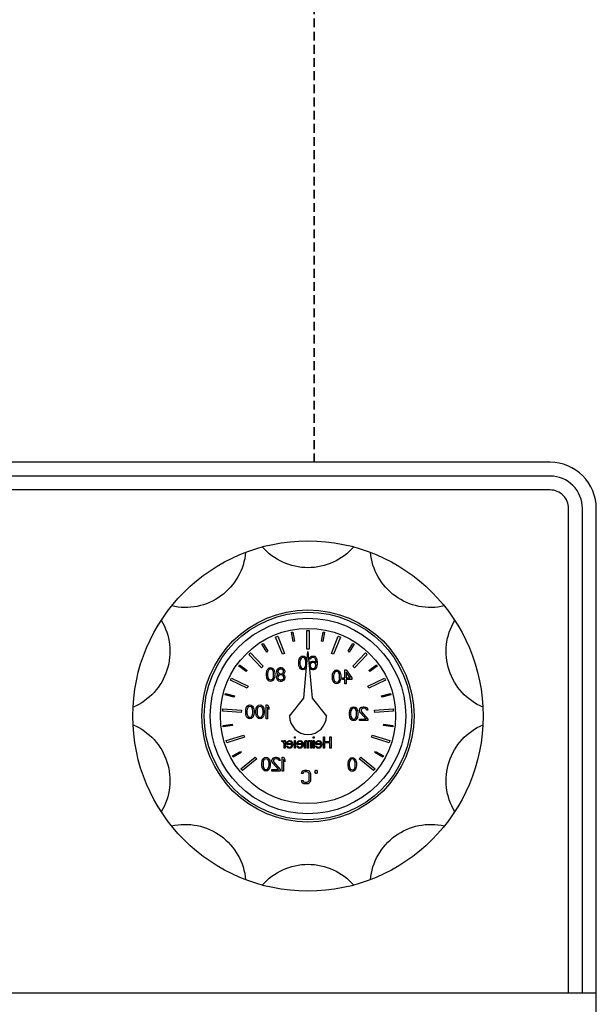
# Model space of a CAD drawing. Header units: millimetres. Extents: x 17747 to 112039, y -74980 to 446921.
# Tile 172 of 256: x 63383 to 63508, y -67517 to -67303. Entities that reach past the tile are written whole.
import ezdxf

# ---------------------------------------------------------------- set-up
doc = ezdxf.new("R2010")
doc.units = ezdxf.units.MM
doc.linetypes.add('VERDECKT', pattern=[9.525, 6.35, -3.175])
doc.layers.add('UT_SCHÉMA_ZPÁTEČKA', color=172, linetype='VERDECKT', lineweight=35)

# ---------------------------------------------------------------- blocks, each defined once
blk = doc.blocks.new('*U40')
blk.add_arc((0, -8.96), 13.12, 40.9361, 139.0639)
blk = doc.blocks.new('*U41')
at = {"color": 0, "linetype": 'ByBlock', "lineweight": -2, "transparency": 16777216}
for p, rotation in [((-844.6, 2147.53), 180), ((-865.94, 2140.6), 215.9999999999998), ((-823.26, 2140.6), 143.9999999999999), ((-879.13, 2122.44), 251.9999999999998), ((-810.07, 2122.44), 107.9999999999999), ((-879.13, 2100), 287.9999999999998), ((-810.07, 2100), 71.9999999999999), ((-865.94, 2081.85), 323.9999999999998), ((-823.26, 2081.85), 35.99999999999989)]:
    blk.add_blockref('*U40', p, dxfattribs=dict(at, rotation=rotation))
blk.add_blockref('*U40', (-844.6, 2074.91), dxfattribs=at)

msp = doc.modelspace()

# ---------------------------------------------------------------- linework, layer by layer
at = {"color": 0, "linetype": 'Continuous', "lineweight": -2}
for p, q in [((63441.81, -67436.18), (63442.1, -67436.13)), ((63442.18, -67438.15), (63441.81, -67436.18)), ((63442.1, -67436.13), (63442.47, -67438.09)), ((63445.15, -67435.83), (63445.65, -67435.83)), ((63445.15, -67439.83), (63445.15, -67435.83)), ((63445.65, -67435.83), (63445.65, -67439.83)), ((63448.33, -67438.09), (63448.71, -67436.13)), ((63449, -67436.18), (63448.63, -67438.15)), ((63448.71, -67436.13), (63449, -67436.18)), ((63435.41, -67438.76), (63435.66, -67438.6)), ((63436.47, -67440.46), (63435.41, -67438.76)), ((63435.66, -67438.6), (63436.73, -67440.3)), ((63438.39, -67437.21), (63438.86, -67437.03)), ((63439.86, -67440.93), (63438.39, -67437.21)), ((63438.86, -67437.03), (63440.32, -67440.75)), ((63442.47, -67438.09), (63442.18, -67438.15)), ((63448.63, -67438.15), (63448.33, -67438.09)), ((63450.49, -67440.75), (63451.95, -67437.03)), ((63452.42, -67437.21), (63450.95, -67440.93)), ((63451.95, -67437.03), (63452.42, -67437.21)), ((63454.08, -67440.3), (63455.15, -67438.6)), ((63455.4, -67438.76), (63454.34, -67440.46)), ((63455.15, -67438.6), (63455.4, -67438.76)), ((63432.6, -67440.97), (63432.97, -67440.63)), ((63435.33, -67443.9), (63432.6, -67440.97)), ((63432.97, -67440.63), (63435.7, -67443.55)), ((63436.73, -67440.3), (63436.47, -67440.46)), ((63440.32, -67440.75), (63439.86, -67440.93)), ((63444.52, -67450.43), (63445.4, -67440.33)), ((63445.65, -67439.83), (63445.15, -67439.83)), ((63445.4, -67440.33), (63446.29, -67450.43)), ((63450.95, -67440.93), (63450.49, -67440.75)), ((63454.34, -67440.46), (63454.08, -67440.3)), ((63455.11, -67443.55), (63457.84, -67440.63)), ((63458.2, -67440.97), (63455.48, -67443.9)), ((63457.84, -67440.63), (63458.2, -67440.97)), ((63443.4, -67442.54), (63443.45, -67442.22)), ((63443.4, -67443.12), (63443.4, -67442.54)), ((63443.45, -67443.44), (63443.4, -67443.12)), ((63443.45, -67442.22), (63443.5, -67442.03)), ((63443.5, -67442.03), (63443.6, -67441.78)), ((63443.6, -67441.78), (63443.75, -67441.59)), ((63443.7, -67442.22), (63443.65, -67442.61)), ((63443.65, -67442.61), (63443.65, -67443.05)), ((63443.65, -67443.05), (63443.7, -67443.44)), ((63443.9, -67441.84), (63443.7, -67442.22)), ((63443.75, -67441.59), (63444, -67441.39)), ((63444.05, -67441.71), (63443.9, -67441.84)), ((63444, -67441.39), (63444.3, -67441.33)), ((63444.3, -67441.65), (63444.05, -67441.71)), ((63444.3, -67441.33), (63444.6, -67441.39)), ((63444.55, -67441.71), (63444.3, -67441.65)), ((63444.7, -67441.84), (63444.55, -67441.71)), ((63444.6, -67441.39), (63444.85, -67441.59)), ((63444.9, -67442.22), (63444.7, -67441.84)), ((63444.85, -67441.59), (63445, -67441.78)), ((63444.95, -67442.61), (63444.9, -67442.22)), ((63444.9, -67443.44), (63444.95, -67443.05)), ((63444.95, -67443.05), (63444.95, -67442.61)), ((63445, -67441.78), (63445.1, -67442.03)), ((63445.1, -67442.03), (63445.15, -67442.22)), ((63445.15, -67442.22), (63445.2, -67442.54)), ((63445.64, -67443.06), (63445.7, -67442.86)), ((63445.7, -67442.03), (63445.75, -67441.84)), ((63445.95, -67442.03), (63445.7, -67442.03)), ((63445.7, -67442.86), (63445.85, -67442.67)), ((63445.75, -67441.84), (63445.9, -67441.59)), ((63445.85, -67442.67), (63446.1, -67442.48)), ((63445.9, -67443.05), (63445.85, -67443.24)), ((63445.9, -67441.59), (63446.15, -67441.39)), ((63446, -67442.93), (63445.9, -67443.05)), ((63446.05, -67441.84), (63445.95, -67442.03)), ((63446.15, -67442.8), (63446, -67442.93)), ((63446.2, -67441.71), (63446.05, -67441.84)), ((63446.1, -67442.48), (63446.35, -67442.41)), ((63446.15, -67441.39), (63446.4, -67441.33)), ((63446.3, -67442.73), (63446.15, -67442.8)), ((63446.35, -67441.65), (63446.2, -67441.71)), ((63446.65, -67442.73), (63446.3, -67442.73)), ((63446.65, -67441.65), (63446.35, -67441.65)), ((63446.35, -67442.41), (63446.6, -67442.41)), ((63446.4, -67441.33), (63446.6, -67441.33)), ((63446.6, -67441.33), (63446.85, -67441.39)), ((63446.6, -67442.41), (63446.85, -67442.48)), ((63446.8, -67441.71), (63446.65, -67441.65)), ((63446.8, -67442.8), (63446.65, -67442.73)), ((63446.95, -67441.84), (63446.8, -67441.71)), ((63446.95, -67442.93), (63446.8, -67442.8)), ((63446.85, -67441.39), (63447.1, -67441.59)), ((63446.85, -67442.48), (63447.15, -67442.73)), ((63447.05, -67442.03), (63446.95, -67441.84)), ((63447.05, -67443.05), (63446.95, -67442.93)), ((63447.1, -67442.22), (63447.05, -67442.03)), ((63447.1, -67443.24), (63447.05, -67443.05)), ((63447.1, -67441.59), (63447.25, -67441.84)), ((63447.15, -67442.61), (63447.1, -67442.22)), ((63447.15, -67442.73), (63447.15, -67442.61)), ((63447.25, -67441.84), (63447.35, -67442.16)), ((63447.35, -67442.16), (63447.4, -67442.61)), ((63447.4, -67443.05), (63447.35, -67443.5)), ((63447.4, -67442.61), (63447.4, -67443.05)), ((63430.4, -67443.51), (63430.57, -67443.27)), ((63432.01, -67444.69), (63430.4, -67443.51)), ((63430.57, -67443.27), (63432.19, -67444.45)), ((63432.19, -67444.45), (63432.01, -67444.69)), ((63435.7, -67443.55), (63435.33, -67443.9)), ((63436.4, -67445.04), (63436.45, -67444.72)), ((63436.4, -67445.62), (63436.4, -67445.04)), ((63436.45, -67444.72), (63436.5, -67444.53)), ((63436.5, -67444.53), (63436.6, -67444.28)), ((63436.6, -67444.28), (63436.75, -67444.09)), ((63436.7, -67444.72), (63436.65, -67445.11)), ((63436.65, -67445.11), (63436.65, -67445.55)), ((63436.9, -67444.34), (63436.7, -67444.72)), ((63436.75, -67444.09), (63437, -67443.89)), ((63437.05, -67444.21), (63436.9, -67444.34)), ((63437, -67443.89), (63437.3, -67443.83)), ((63437.3, -67444.15), (63437.05, -67444.21)), ((63437.3, -67443.83), (63437.6, -67443.89)), ((63437.55, -67444.21), (63437.3, -67444.15)), ((63437.7, -67444.34), (63437.55, -67444.21)), ((63437.6, -67443.89), (63437.85, -67444.09)), ((63437.9, -67444.72), (63437.7, -67444.34)), ((63437.85, -67444.09), (63438, -67444.28)), ((63437.95, -67445.11), (63437.9, -67444.72)), ((63437.95, -67445.55), (63437.95, -67445.11)), ((63438, -67444.28), (63438.1, -67444.53)), ((63438.1, -67444.53), (63438.15, -67444.72)), ((63438.15, -67444.72), (63438.2, -67445.04)), ((63438.2, -67445.04), (63438.2, -67445.62)), ((63438.65, -67444.6), (63438.75, -67444.28)), ((63438.65, -67444.79), (63438.65, -67444.6)), ((63438.75, -67445.04), (63438.65, -67444.79)), ((63438.75, -67444.28), (63438.9, -67444.09)), ((63438.9, -67445.23), (63438.75, -67445.04)), ((63438.9, -67444.09), (63439.15, -67443.89)), ((63439, -67444.4), (63438.9, -67444.6)), ((63438.9, -67444.6), (63438.9, -67444.72)), ((63438.9, -67444.72), (63439, -67444.91)), ((63439, -67445.3), (63438.9, -67445.23)), ((63438.9, -67445.36), (63439, -67445.3)), ((63439.2, -67444.21), (63439, -67444.4)), ((63439, -67444.91), (63439.2, -67445.11)), ((63439.15, -67443.89), (63439.4, -67443.83)), ((63439.4, -67444.15), (63439.2, -67444.21)), ((63439.2, -67445.11), (63439.4, -67445.17)), ((63439.4, -67443.83), (63439.6, -67443.83)), ((63439.6, -67444.15), (63439.4, -67444.15)), ((63439.4, -67445.17), (63439.6, -67445.17)), ((63439.6, -67443.83), (63439.85, -67443.89)), ((63439.8, -67444.21), (63439.6, -67444.15)), ((63439.6, -67445.17), (63439.8, -67445.11)), ((63440, -67444.4), (63439.8, -67444.21)), ((63439.8, -67445.11), (63440, -67444.91)), ((63439.85, -67443.89), (63440.1, -67444.09)), ((63440.1, -67444.6), (63440, -67444.4)), ((63440, -67444.91), (63440.1, -67444.72)), ((63440.1, -67445.23), (63440, -67445.3)), ((63440, -67445.3), (63440.1, -67445.36)), ((63440.1, -67444.09), (63440.25, -67444.28)), ((63440.1, -67444.72), (63440.1, -67444.6)), ((63440.25, -67445.04), (63440.1, -67445.23)), ((63440.25, -67444.28), (63440.35, -67444.6)), ((63440.35, -67444.79), (63440.25, -67445.04)), ((63440.35, -67444.6), (63440.35, -67444.79)), ((63443.5, -67443.63), (63443.45, -67443.44)), ((63443.6, -67443.88), (63443.5, -67443.63)), ((63443.75, -67444.07), (63443.6, -67443.88)), ((63443.7, -67443.44), (63443.9, -67443.82)), ((63444, -67444.27), (63443.75, -67444.07)), ((63443.9, -67443.82), (63444.05, -67443.95)), ((63444.3, -67444.33), (63444, -67444.27)), ((63444.05, -67443.95), (63444.3, -67444.01)), ((63444.3, -67444.01), (63444.55, -67443.95)), ((63444.6, -67444.27), (63444.3, -67444.33)), ((63444.55, -67443.95), (63444.7, -67443.82)), ((63444.85, -67444.07), (63444.6, -67444.27)), ((63444.7, -67443.82), (63444.9, -67443.44)), ((63445, -67443.88), (63444.85, -67444.07)), ((63445.1, -67443.63), (63445, -67443.88)), ((63445.85, -67444.07), (63445.71, -67443.83)), ((63445.85, -67443.24), (63445.85, -67443.44)), ((63445.85, -67443.44), (63445.9, -67443.63)), ((63446.1, -67444.27), (63445.85, -67444.07)), ((63445.9, -67443.63), (63446, -67443.82)), ((63446, -67443.82), (63446.15, -67443.95)), ((63446.35, -67444.33), (63446.1, -67444.27)), ((63446.15, -67443.95), (63446.3, -67444.01)), ((63446.3, -67444.01), (63446.65, -67444.01)), ((63446.6, -67444.33), (63446.35, -67444.33)), ((63446.85, -67444.27), (63446.6, -67444.33)), ((63446.65, -67444.01), (63446.8, -67443.95)), ((63446.8, -67443.95), (63446.95, -67443.82)), ((63447.1, -67444.07), (63446.85, -67444.27)), ((63446.95, -67443.82), (63447.05, -67443.63)), ((63447.05, -67443.63), (63447.1, -67443.44)), ((63447.1, -67443.44), (63447.1, -67443.24)), ((63447.25, -67443.82), (63447.1, -67444.07)), ((63447.35, -67443.5), (63447.25, -67443.82)), ((63450.7, -67445.54), (63450.75, -67445.22)), ((63450.75, -67445.22), (63450.8, -67445.03)), ((63450.8, -67445.03), (63450.9, -67444.78)), ((63450.9, -67444.78), (63451.05, -67444.59)), ((63451, -67445.22), (63450.95, -67445.61)), ((63451.2, -67444.84), (63451, -67445.22)), ((63451.05, -67444.59), (63451.3, -67444.39)), ((63451.35, -67444.71), (63451.2, -67444.84)), ((63451.3, -67444.39), (63451.6, -67444.33)), ((63451.6, -67444.65), (63451.35, -67444.71)), ((63451.6, -67444.33), (63451.9, -67444.39)), ((63451.85, -67444.71), (63451.6, -67444.65)), ((63452, -67444.84), (63451.85, -67444.71)), ((63451.9, -67444.39), (63452.15, -67444.59)), ((63452.2, -67445.22), (63452, -67444.84)), ((63452.15, -67444.59), (63452.3, -67444.78)), ((63452.25, -67445.61), (63452.2, -67445.22)), ((63452.3, -67444.78), (63452.4, -67445.03)), ((63452.4, -67445.03), (63452.45, -67445.22)), ((63452.45, -67445.22), (63452.5, -67445.54)), ((63453.4, -67444.33), (63453.7, -67444.33)), ((63453.4, -67446.05), (63453.4, -67444.33)), ((63453.7, -67444.33), (63454.9, -67446.05)), ((63454.55, -67446.05), (63453.7, -67444.84)), ((63453.7, -67444.84), (63453.7, -67446.05)), ((63455.48, -67443.9), (63455.11, -67443.55)), ((63458.62, -67444.45), (63460.23, -67443.27)), ((63458.8, -67444.69), (63458.62, -67444.45)), ((63460.41, -67443.51), (63458.8, -67444.69)), ((63460.23, -67443.27), (63460.41, -67443.51)), ((63428.6, -67446.59), (63428.81, -67446.14)), ((63432.21, -67448.31), (63428.6, -67446.59)), ((63428.81, -67446.14), (63432.42, -67447.86)), ((63436.45, -67445.94), (63436.4, -67445.62)), ((63436.5, -67446.13), (63436.45, -67445.94)), ((63436.6, -67446.38), (63436.5, -67446.13)), ((63436.75, -67446.57), (63436.6, -67446.38)), ((63436.65, -67445.55), (63436.7, -67445.94)), ((63436.7, -67445.94), (63436.9, -67446.32)), ((63437, -67446.77), (63436.75, -67446.57)), ((63436.9, -67446.32), (63437.05, -67446.45)), ((63437.3, -67446.83), (63437, -67446.77)), ((63437.05, -67446.45), (63437.3, -67446.51)), ((63437.3, -67446.51), (63437.55, -67446.45)), ((63437.6, -67446.77), (63437.3, -67446.83)), ((63437.55, -67446.45), (63437.7, -67446.32)), ((63437.85, -67446.57), (63437.6, -67446.77)), ((63437.7, -67446.32), (63437.9, -67445.94)), ((63438, -67446.38), (63437.85, -67446.57)), ((63437.9, -67445.94), (63437.95, -67445.55)), ((63438.1, -67446.13), (63438, -67446.38)), ((63438.15, -67445.94), (63438.1, -67446.13)), ((63438.2, -67445.62), (63438.15, -67445.94)), ((63438.6, -67445.87), (63438.7, -67445.55)), ((63438.6, -67446.06), (63438.6, -67445.87)), ((63438.7, -67446.38), (63438.6, -67446.06)), ((63438.7, -67445.55), (63438.9, -67445.36)), ((63438.85, -67446.57), (63438.7, -67446.38)), ((63439, -67445.62), (63438.85, -67445.87)), ((63438.85, -67445.87), (63438.85, -67446.06)), ((63438.85, -67446.06), (63439, -67446.32)), ((63439.1, -67446.77), (63438.85, -67446.57)), ((63439.2, -67445.49), (63439, -67445.62)), ((63439, -67446.32), (63439.2, -67446.45)), ((63439.35, -67446.83), (63439.1, -67446.77)), ((63439.4, -67445.43), (63439.2, -67445.49)), ((63439.2, -67446.45), (63439.4, -67446.51)), ((63439.65, -67446.83), (63439.35, -67446.83)), ((63439.6, -67445.43), (63439.4, -67445.43)), ((63439.4, -67446.51), (63439.6, -67446.51)), ((63439.8, -67445.49), (63439.6, -67445.43)), ((63439.6, -67446.51), (63439.8, -67446.45)), ((63439.9, -67446.77), (63439.65, -67446.83)), ((63440, -67445.62), (63439.8, -67445.49)), ((63439.8, -67446.45), (63440, -67446.32)), ((63440.15, -67446.57), (63439.9, -67446.77)), ((63440.15, -67445.87), (63440, -67445.62)), ((63440, -67446.32), (63440.15, -67446.06)), ((63440.1, -67445.36), (63440.3, -67445.55)), ((63440.15, -67446.06), (63440.15, -67445.87)), ((63440.3, -67446.38), (63440.15, -67446.57)), ((63440.3, -67445.55), (63440.4, -67445.87)), ((63440.4, -67446.06), (63440.3, -67446.38)), ((63440.4, -67445.87), (63440.4, -67446.06)), ((63450.7, -67446.12), (63450.7, -67445.54)), ((63450.75, -67446.44), (63450.7, -67446.12)), ((63450.8, -67446.63), (63450.75, -67446.44)), ((63450.9, -67446.88), (63450.8, -67446.63)), ((63451.05, -67447.07), (63450.9, -67446.88)), ((63450.95, -67445.61), (63450.95, -67446.05)), ((63450.95, -67446.05), (63451, -67446.44)), ((63451, -67446.44), (63451.2, -67446.82)), ((63451.3, -67447.27), (63451.05, -67447.07)), ((63451.2, -67446.82), (63451.35, -67446.95)), ((63451.6, -67447.33), (63451.3, -67447.27)), ((63451.35, -67446.95), (63451.6, -67447.01)), ((63451.6, -67447.01), (63451.85, -67446.95)), ((63451.9, -67447.27), (63451.6, -67447.33)), ((63451.85, -67446.95), (63452, -67446.82)), ((63452.15, -67447.07), (63451.9, -67447.27)), ((63452, -67446.82), (63452.2, -67446.44)), ((63452.3, -67446.88), (63452.15, -67447.07)), ((63452.2, -67446.44), (63452.25, -67446.05)), ((63452.25, -67446.05), (63452.25, -67445.61)), ((63452.4, -67446.63), (63452.3, -67446.88)), ((63452.45, -67446.44), (63452.4, -67446.63)), ((63452.5, -67446.12), (63452.45, -67446.44)), ((63452.5, -67445.54), (63452.5, -67446.12)), ((63452.9, -67446.05), (63453.4, -67446.05)), ((63452.9, -67446.44), (63452.9, -67446.05)), ((63453.4, -67446.44), (63452.9, -67446.44)), ((63453.4, -67447.33), (63453.4, -67446.44)), ((63453.7, -67447.33), (63453.4, -67447.33)), ((63453.7, -67446.05), (63454.55, -67446.05)), ((63454.9, -67446.44), (63453.7, -67446.44)), ((63453.7, -67446.44), (63453.7, -67447.33)), ((63454.9, -67446.05), (63454.9, -67446.44)), ((63458.38, -67447.86), (63461.99, -67446.14)), ((63462.21, -67446.59), (63458.6, -67448.31)), ((63461.99, -67446.14), (63462.21, -67446.59)), ((63427.48, -67449.76), (63427.55, -67449.47)), ((63427.55, -67449.47), (63429.49, -67449.98)), ((63432.42, -67447.86), (63432.21, -67448.31)), ((63458.6, -67448.31), (63458.38, -67447.86)), ((63461.32, -67449.98), (63463.26, -67449.47)), ((63463.26, -67449.47), (63463.33, -67449.76)), ((63429.41, -67450.27), (63427.48, -67449.76)), ((63429.49, -67449.98), (63429.41, -67450.27)), ((63441.4, -67454.33), (63444.52, -67450.43)), ((63446.29, -67450.43), (63449.4, -67454.33)), ((63461.4, -67450.27), (63461.32, -67449.98)), ((63463.33, -67449.76), (63461.4, -67450.27)), ((63426.93, -67453.29), (63426.97, -67452.79)), ((63430.92, -67453.57), (63426.93, -67453.29)), ((63426.97, -67452.79), (63430.96, -67453.07)), ((63430.96, -67453.07), (63430.92, -67453.57)), ((63431.9, -67453.14), (63431.95, -67452.82)), ((63431.9, -67453.72), (63431.9, -67453.14)), ((63431.95, -67454.04), (63431.9, -67453.72)), ((63431.95, -67452.82), (63432, -67452.63)), ((63432, -67452.63), (63432.1, -67452.38)), ((63432.1, -67452.38), (63432.25, -67452.19)), ((63432.2, -67452.82), (63432.15, -67453.21)), ((63432.15, -67453.21), (63432.15, -67453.65)), ((63432.15, -67453.65), (63432.2, -67454.04)), ((63432.4, -67452.44), (63432.2, -67452.82)), ((63432.25, -67452.19), (63432.5, -67451.99)), ((63432.55, -67452.31), (63432.4, -67452.44)), ((63432.5, -67451.99), (63432.8, -67451.93)), ((63432.8, -67452.25), (63432.55, -67452.31)), ((63432.8, -67451.93), (63433.1, -67451.99)), ((63433.05, -67452.31), (63432.8, -67452.25)), ((63433.2, -67452.44), (63433.05, -67452.31)), ((63433.1, -67451.99), (63433.35, -67452.19)), ((63433.4, -67452.82), (63433.2, -67452.44)), ((63433.35, -67452.19), (63433.5, -67452.38)), ((63433.45, -67453.21), (63433.4, -67452.82)), ((63433.4, -67454.04), (63433.45, -67453.65)), ((63433.45, -67453.65), (63433.45, -67453.21)), ((63433.5, -67452.38), (63433.6, -67452.63)), ((63433.6, -67452.63), (63433.65, -67452.82)), ((63433.65, -67452.82), (63433.7, -67453.14)), ((63433.7, -67453.72), (63433.65, -67454.04)), ((63433.7, -67453.14), (63433.7, -67453.72)), ((63434.1, -67453.14), (63434.15, -67452.82)), ((63434.1, -67453.72), (63434.1, -67453.14)), ((63434.15, -67454.04), (63434.1, -67453.72)), ((63434.15, -67452.82), (63434.2, -67452.63)), ((63434.2, -67452.63), (63434.3, -67452.38)), ((63434.3, -67452.38), (63434.45, -67452.19)), ((63434.4, -67452.82), (63434.35, -67453.21)), ((63434.35, -67453.21), (63434.35, -67453.65)), ((63434.35, -67453.65), (63434.4, -67454.04)), ((63434.6, -67452.44), (63434.4, -67452.82)), ((63434.45, -67452.19), (63434.7, -67451.99)), ((63434.75, -67452.31), (63434.6, -67452.44)), ((63434.7, -67451.99), (63435, -67451.93)), ((63435, -67452.25), (63434.75, -67452.31)), ((63435, -67451.93), (63435.3, -67451.99)), ((63435.25, -67452.31), (63435, -67452.25)), ((63435.4, -67452.44), (63435.25, -67452.31)), ((63435.3, -67451.99), (63435.55, -67452.19)), ((63435.6, -67452.82), (63435.4, -67452.44)), ((63435.55, -67452.19), (63435.7, -67452.38)), ((63435.65, -67453.21), (63435.6, -67452.82)), ((63435.6, -67454.04), (63435.65, -67453.65)), ((63435.65, -67453.65), (63435.65, -67453.21)), ((63435.7, -67452.38), (63435.8, -67452.63)), ((63435.8, -67452.63), (63435.85, -67452.82)), ((63435.85, -67452.82), (63435.9, -67453.14)), ((63435.9, -67453.72), (63435.85, -67454.04)), ((63435.9, -67453.14), (63435.9, -67453.72)), ((63436.3, -67451.93), (63436.6, -67451.93)), ((63436.3, -67454.93), (63436.3, -67451.93)), ((63436.6, -67451.93), (63436.9, -67452.38)), ((63436.6, -67452.44), (63436.6, -67454.93)), ((63436.9, -67452.89), (63436.6, -67452.44)), ((63436.9, -67452.38), (63436.9, -67452.89)), ((63454.4, -67453.54), (63454.45, -67453.22)), ((63454.4, -67454.12), (63454.4, -67453.54)), ((63454.45, -67453.22), (63454.5, -67453.03)), ((63454.5, -67453.03), (63454.6, -67452.78)), ((63454.6, -67452.78), (63454.75, -67452.59)), ((63454.7, -67453.22), (63454.65, -67453.61)), ((63454.65, -67453.61), (63454.65, -67454.05)), ((63454.9, -67452.84), (63454.7, -67453.22)), ((63454.75, -67452.59), (63455, -67452.39)), ((63455.05, -67452.71), (63454.9, -67452.84)), ((63455, -67452.39), (63455.3, -67452.33)), ((63455.3, -67452.65), (63455.05, -67452.71)), ((63455.3, -67452.33), (63455.6, -67452.39)), ((63455.55, -67452.71), (63455.3, -67452.65)), ((63455.7, -67452.84), (63455.55, -67452.71)), ((63455.6, -67452.39), (63455.85, -67452.59)), ((63455.9, -67453.22), (63455.7, -67452.84)), ((63455.85, -67452.59), (63456, -67452.78)), ((63455.95, -67453.61), (63455.9, -67453.22)), ((63455.95, -67454.05), (63455.95, -67453.61)), ((63456, -67452.78), (63456.1, -67453.03)), ((63456.1, -67453.03), (63456.15, -67453.22)), ((63456.15, -67453.22), (63456.2, -67453.54)), ((63456.2, -67453.54), (63456.2, -67454.12)), ((63456.6, -67453.03), (63456.65, -67452.78)), ((63456.6, -67453.16), (63456.6, -67453.03)), ((63456.65, -67453.41), (63456.6, -67453.16)), ((63456.65, -67452.78), (63456.85, -67452.52)), ((63456.75, -67453.61), (63456.65, -67453.41)), ((63458, -67455.01), (63456.75, -67453.61)), ((63456.85, -67452.52), (63457.05, -67452.39)), ((63457, -67452.84), (63456.9, -67453.03)), ((63456.9, -67453.03), (63456.9, -67453.16)), ((63456.9, -67453.16), (63457, -67453.41)), ((63457.15, -67452.71), (63457, -67452.84)), ((63457, -67453.41), (63458.4, -67455.01)), ((63457.05, -67452.39), (63457.35, -67452.33)), ((63457.4, -67452.65), (63457.15, -67452.71)), ((63457.35, -67452.33), (63457.55, -67452.33)), ((63457.6, -67452.65), (63457.4, -67452.65)), ((63457.55, -67452.33), (63457.9, -67452.39)), ((63457.85, -67452.71), (63457.6, -67452.65)), ((63458, -67452.84), (63457.85, -67452.71)), ((63457.9, -67452.39), (63458.1, -67452.52)), ((63458.1, -67453.03), (63458, -67452.84)), ((63458.1, -67452.52), (63458.3, -67452.78)), ((63458.35, -67453.03), (63458.1, -67453.03)), ((63458.3, -67452.78), (63458.35, -67453.03)), ((63459.85, -67453.07), (63463.84, -67452.79)), ((63459.89, -67453.57), (63459.85, -67453.07)), ((63463.88, -67453.29), (63459.89, -67453.57)), ((63463.84, -67452.79), (63463.88, -67453.29)), ((63432, -67454.23), (63431.95, -67454.04)), ((63432.1, -67454.48), (63432, -67454.23)), ((63432.25, -67454.67), (63432.1, -67454.48)), ((63432.2, -67454.04), (63432.4, -67454.42)), ((63432.5, -67454.87), (63432.25, -67454.67)), ((63432.4, -67454.42), (63432.55, -67454.55)), ((63432.8, -67454.93), (63432.5, -67454.87)), ((63432.55, -67454.55), (63432.8, -67454.61)), ((63432.8, -67454.61), (63433.05, -67454.55)), ((63433.1, -67454.87), (63432.8, -67454.93)), ((63433.05, -67454.55), (63433.2, -67454.42)), ((63433.35, -67454.67), (63433.1, -67454.87)), ((63433.2, -67454.42), (63433.4, -67454.04)), ((63433.5, -67454.48), (63433.35, -67454.67)), ((63433.6, -67454.23), (63433.5, -67454.48)), ((63433.65, -67454.04), (63433.6, -67454.23)), ((63434.2, -67454.23), (63434.15, -67454.04)), ((63434.3, -67454.48), (63434.2, -67454.23)), ((63434.45, -67454.67), (63434.3, -67454.48)), ((63434.4, -67454.04), (63434.6, -67454.42)), ((63434.7, -67454.87), (63434.45, -67454.67)), ((63434.6, -67454.42), (63434.75, -67454.55)), ((63435, -67454.93), (63434.7, -67454.87)), ((63434.75, -67454.55), (63435, -67454.61)), ((63435, -67454.61), (63435.25, -67454.55)), ((63435.3, -67454.87), (63435, -67454.93)), ((63435.25, -67454.55), (63435.4, -67454.42)), ((63435.55, -67454.67), (63435.3, -67454.87)), ((63435.4, -67454.42), (63435.6, -67454.04)), ((63435.7, -67454.48), (63435.55, -67454.67)), ((63435.8, -67454.23), (63435.7, -67454.48)), ((63435.85, -67454.04), (63435.8, -67454.23)), ((63436.6, -67454.93), (63436.3, -67454.93)), ((63454.45, -67454.44), (63454.4, -67454.12)), ((63454.5, -67454.63), (63454.45, -67454.44)), ((63454.6, -67454.88), (63454.5, -67454.63)), ((63454.75, -67455.07), (63454.6, -67454.88)), ((63454.65, -67454.05), (63454.7, -67454.44)), ((63454.7, -67454.44), (63454.9, -67454.82)), ((63455, -67455.27), (63454.75, -67455.07)), ((63454.9, -67454.82), (63455.05, -67454.95)), ((63455.3, -67455.33), (63455, -67455.27)), ((63455.05, -67454.95), (63455.3, -67455.01)), ((63455.3, -67455.01), (63455.55, -67454.95)), ((63455.6, -67455.27), (63455.3, -67455.33)), ((63455.55, -67454.95), (63455.7, -67454.82)), ((63455.85, -67455.07), (63455.6, -67455.27)), ((63455.7, -67454.82), (63455.9, -67454.44)), ((63456, -67454.88), (63455.85, -67455.07)), ((63455.9, -67454.44), (63455.95, -67454.05)), ((63456.1, -67454.63), (63456, -67454.88)), ((63456.15, -67454.44), (63456.1, -67454.63)), ((63456.2, -67454.12), (63456.15, -67454.44)), ((63456.6, -67455.33), (63456.6, -67455.01)), ((63456.6, -67455.01), (63458, -67455.01)), ((63458.4, -67455.33), (63456.6, -67455.33)), ((63458.4, -67455.01), (63458.4, -67455.33)), ((63427.01, -67456.36), (63429, -67456.12)), ((63427.05, -67456.65), (63427.01, -67456.36)), ((63429.04, -67456.42), (63427.05, -67456.65)), ((63429, -67456.12), (63429.04, -67456.42)), ((63461.77, -67456.42), (63461.81, -67456.12)), ((63463.76, -67456.65), (63461.77, -67456.42)), ((63461.81, -67456.12), (63463.79, -67456.36)), ((63463.79, -67456.36), (63463.76, -67456.65)), ((63427.69, -67459.65), (63431.5, -67458.45)), ((63427.84, -67460.13), (63427.69, -67459.65)), ((63431.65, -67458.93), (63427.84, -67460.13)), ((63431.5, -67458.45), (63431.65, -67458.93)), ((63439.7, -67459.89), (63439.7, -67459.63)), ((63439.7, -67459.63), (63439.9, -67459.68)), ((63439.95, -67459.95), (63439.7, -67459.89)), ((63439.9, -67459.68), (63440.03, -67459.73)), ((63440.11, -67460.05), (63439.95, -67459.95)), ((63440.03, -67459.73), (63440.15, -67459.84)), ((63440.24, -67460.27), (63440.11, -67460.05)), ((63440.15, -67459.84), (63440.24, -67459.95)), ((63440.24, -67459.63), (63440.45, -67459.63)), ((63440.24, -67459.95), (63440.24, -67459.63)), ((63440.45, -67459.63), (63440.45, -67461.33)), ((63440.78, -67460.27), (63440.82, -67460.05)), ((63440.82, -67460.05), (63440.95, -67459.84)), ((63440.95, -67459.84), (63441.15, -67459.68)), ((63441.07, -67460), (63440.99, -67460.16)), ((63440.99, -67460.16), (63440.99, -67460.27)), ((63441.2, -67459.89), (63441.07, -67460)), ((63441.15, -67459.68), (63441.4, -67459.63)), ((63441.45, -67459.84), (63441.2, -67459.89)), ((63441.4, -67459.63), (63441.65, -67459.68)), ((63441.61, -67459.89), (63441.45, -67459.84)), ((63441.7, -67459.95), (63441.61, -67459.89)), ((63441.65, -67459.68), (63441.78, -67459.73)), ((63441.82, -67460.11), (63441.7, -67459.95)), ((63441.78, -67459.73), (63441.9, -67459.84)), ((63441.86, -67460.21), (63441.82, -67460.11)), ((63441.86, -67460.27), (63441.86, -67460.21)), ((63441.9, -67459.84), (63441.99, -67459.95)), ((63441.99, -67459.95), (63442.07, -67460.16)), ((63442.07, -67460.16), (63442.11, -67460.48)), ((63442.45, -67458.83), (63442.65, -67458.83)), ((63442.45, -67459.1), (63442.45, -67458.83)), ((63442.65, -67459.1), (63442.45, -67459.1)), ((63442.45, -67461.33), (63442.45, -67459.63)), ((63442.45, -67459.63), (63442.65, -67459.63)), ((63442.65, -67458.83), (63442.65, -67459.1)), ((63442.65, -67459.63), (63442.65, -67461.33)), ((63442.99, -67460.27), (63443.03, -67460.05)), ((63443.03, -67460.05), (63443.15, -67459.84)), ((63443.15, -67459.84), (63443.36, -67459.68)), ((63443.28, -67460), (63443.2, -67460.16)), ((63443.2, -67460.16), (63443.2, -67460.27)), ((63443.4, -67459.89), (63443.28, -67460)), ((63443.36, -67459.68), (63443.61, -67459.63)), ((63443.65, -67459.84), (63443.4, -67459.89)), ((63443.61, -67459.63), (63443.86, -67459.68)), ((63443.82, -67459.89), (63443.65, -67459.84)), ((63443.9, -67459.95), (63443.82, -67459.89)), ((63443.86, -67459.68), (63443.99, -67459.73)), ((63444.03, -67460.11), (63443.9, -67459.95)), ((63443.99, -67459.73), (63444.11, -67459.84)), ((63444.07, -67460.21), (63444.03, -67460.11)), ((63444.07, -67460.27), (63444.07, -67460.21)), ((63444.11, -67459.84), (63444.2, -67459.95)), ((63444.2, -67459.95), (63444.28, -67460.16)), ((63444.28, -67460.16), (63444.32, -67460.48)), ((63444.65, -67460.05), (63444.74, -67459.79)), ((63444.65, -67461.33), (63444.65, -67460.05)), ((63444.74, -67459.79), (63444.82, -67459.68)), ((63444.82, -67459.68), (63444.95, -67459.63)), ((63444.9, -67459.95), (63444.86, -67460.05)), ((63444.86, -67460.05), (63444.86, -67461.33)), ((63444.95, -67459.89), (63444.9, -67459.95)), ((63444.95, -67459.63), (63445.11, -67459.63)), ((63445.03, -67459.84), (63444.95, -67459.89)), ((63445.15, -67459.84), (63445.03, -67459.84)), ((63445.11, -67459.63), (63445.24, -67459.68)), ((63445.24, -67459.89), (63445.15, -67459.84)), ((63445.24, -67459.68), (63445.36, -67459.84)), ((63445.28, -67459.95), (63445.24, -67459.89)), ((63445.32, -67460.05), (63445.28, -67459.95)), ((63445.32, -67461.33), (63445.32, -67460.05)), ((63445.36, -67459.84), (63445.49, -67459.68)), ((63445.49, -67459.68), (63445.61, -67459.63)), ((63445.57, -67459.95), (63445.53, -67460.05)), ((63445.53, -67460.05), (63445.53, -67461.33)), ((63445.61, -67459.89), (63445.57, -67459.95)), ((63445.61, -67459.63), (63445.78, -67459.63)), ((63445.7, -67459.84), (63445.61, -67459.89)), ((63445.78, -67459.84), (63445.7, -67459.84)), ((63445.78, -67459.63), (63445.9, -67459.68)), ((63445.9, -67459.89), (63445.78, -67459.84)), ((63445.9, -67459.68), (63445.99, -67459.79)), ((63445.99, -67460), (63445.9, -67459.89)), ((63445.99, -67459.79), (63445.99, -67459.63)), ((63445.99, -67459.63), (63446.2, -67459.63)), ((63445.99, -67461.33), (63445.99, -67460)), ((63446.2, -67459.63), (63446.2, -67461.33)), ((63446.53, -67459.1), (63446.53, -67458.83)), ((63446.53, -67458.83), (63446.74, -67458.83)), ((63446.74, -67459.1), (63446.53, -67459.1)), ((63446.53, -67461.33), (63446.53, -67459.63)), ((63446.53, -67459.63), (63446.74, -67459.63)), ((63446.74, -67458.83), (63446.74, -67459.1)), ((63446.74, -67459.63), (63446.74, -67461.33)), ((63447.07, -67460.27), (63447.11, -67460.05)), ((63447.11, -67460.05), (63447.24, -67459.84)), ((63447.24, -67459.84), (63447.45, -67459.68)), ((63447.36, -67460), (63447.28, -67460.16)), ((63447.28, -67460.16), (63447.28, -67460.27)), ((63447.49, -67459.89), (63447.36, -67460)), ((63447.45, -67459.68), (63447.7, -67459.63)), ((63447.74, -67459.84), (63447.49, -67459.89)), ((63447.7, -67459.63), (63447.95, -67459.68)), ((63447.9, -67459.89), (63447.74, -67459.84)), ((63447.99, -67459.95), (63447.9, -67459.89)), ((63447.95, -67459.68), (63448.07, -67459.73)), ((63448.11, -67460.11), (63447.99, -67459.95)), ((63448.07, -67459.73), (63448.2, -67459.84)), ((63448.15, -67460.21), (63448.11, -67460.11)), ((63448.15, -67460.27), (63448.15, -67460.21)), ((63448.2, -67459.84), (63448.28, -67459.95)), ((63448.28, -67459.95), (63448.36, -67460.16)), ((63448.36, -67460.16), (63448.4, -67460.48)), ((63448.74, -67461.33), (63448.74, -67458.83)), ((63448.74, -67458.83), (63448.99, -67458.83)), ((63448.99, -67458.83), (63448.99, -67459.84)), ((63448.99, -67459.84), (63450.15, -67459.84)), ((63448.99, -67460.16), (63448.99, -67461.33)), ((63450.15, -67460.16), (63448.99, -67460.16)), ((63450.15, -67459.84), (63450.15, -67458.83)), ((63450.15, -67458.83), (63450.4, -67458.83)), ((63450.15, -67461.33), (63450.15, -67460.16)), ((63450.4, -67458.83), (63450.4, -67461.33)), ((63459.16, -67458.93), (63459.31, -67458.45)), ((63462.97, -67460.13), (63459.16, -67458.93)), ((63459.31, -67458.45), (63463.12, -67459.65)), ((63463.12, -67459.65), (63462.97, -67460.13)), ((63429.04, -67462.95), (63430.8, -67462.01)), ((63430.94, -67462.27), (63429.18, -67463.22)), ((63430.8, -67462.01), (63430.94, -67462.27)), ((63440.24, -67461.33), (63440.24, -67460.27)), ((63440.45, -67461.33), (63440.24, -67461.33)), ((63440.78, -67460.48), (63440.78, -67460.27)), ((63441.9, -67460.48), (63440.78, -67460.48)), ((63440.78, -67460.8), (63440.99, -67460.8)), ((63440.82, -67461.01), (63440.78, -67460.8)), ((63440.95, -67461.17), (63440.82, -67461.01)), ((63441.11, -67461.28), (63440.95, -67461.17)), ((63440.99, -67460.27), (63441.86, -67460.27)), ((63440.99, -67460.8), (63441.03, -67460.96)), ((63441.03, -67460.96), (63441.15, -67461.06)), ((63441.4, -67461.33), (63441.11, -67461.28)), ((63441.15, -67461.06), (63441.45, -67461.12)), ((63441.65, -67461.28), (63441.4, -67461.33)), ((63441.45, -67461.12), (63441.61, -67461.06)), ((63441.61, -67461.06), (63441.7, -67461.01)), ((63441.78, -67461.22), (63441.65, -67461.28)), ((63441.7, -67461.01), (63441.82, -67460.85)), ((63441.9, -67461.12), (63441.78, -67461.22)), ((63441.82, -67460.85), (63441.86, -67460.74)), ((63441.86, -67460.74), (63441.9, -67460.59)), ((63441.9, -67460.59), (63441.9, -67460.48)), ((63441.99, -67461.01), (63441.9, -67461.12)), ((63442.07, -67460.8), (63441.99, -67461.01)), ((63442.11, -67460.48), (63442.07, -67460.8)), ((63442.65, -67461.33), (63442.45, -67461.33)), ((63442.99, -67460.48), (63442.99, -67460.27)), ((63444.11, -67460.48), (63442.99, -67460.48)), ((63443.03, -67461.01), (63442.99, -67460.8)), ((63442.99, -67460.8), (63443.2, -67460.8)), ((63443.15, -67461.17), (63443.03, -67461.01)), ((63443.32, -67461.28), (63443.15, -67461.17)), ((63443.2, -67460.27), (63444.07, -67460.27)), ((63443.2, -67460.8), (63443.24, -67460.96)), ((63443.24, -67460.96), (63443.36, -67461.06)), ((63443.61, -67461.33), (63443.32, -67461.28)), ((63443.36, -67461.06), (63443.65, -67461.12)), ((63443.86, -67461.28), (63443.61, -67461.33)), ((63443.65, -67461.12), (63443.82, -67461.06)), ((63443.82, -67461.06), (63443.9, -67461.01)), ((63443.99, -67461.22), (63443.86, -67461.28)), ((63443.9, -67461.01), (63444.03, -67460.85)), ((63444.11, -67461.12), (63443.99, -67461.22)), ((63444.03, -67460.85), (63444.07, -67460.74)), ((63444.07, -67460.74), (63444.11, -67460.59)), ((63444.11, -67460.59), (63444.11, -67460.48)), ((63444.2, -67461.01), (63444.11, -67461.12)), ((63444.28, -67460.8), (63444.2, -67461.01)), ((63444.32, -67460.48), (63444.28, -67460.8)), ((63444.86, -67461.33), (63444.65, -67461.33)), ((63445.53, -67461.33), (63445.32, -67461.33)), ((63446.2, -67461.33), (63445.99, -67461.33)), ((63446.74, -67461.33), (63446.53, -67461.33)), ((63447.07, -67460.48), (63447.07, -67460.27)), ((63448.2, -67460.48), (63447.07, -67460.48)), ((63447.11, -67461.01), (63447.07, -67460.8)), ((63447.07, -67460.8), (63447.28, -67460.8)), ((63447.24, -67461.17), (63447.11, -67461.01)), ((63447.4, -67461.28), (63447.24, -67461.17)), ((63447.28, -67460.27), (63448.15, -67460.27)), ((63447.28, -67460.8), (63447.32, -67460.96)), ((63447.32, -67460.96), (63447.45, -67461.06)), ((63447.7, -67461.33), (63447.4, -67461.28)), ((63447.45, -67461.06), (63447.74, -67461.12)), ((63447.95, -67461.28), (63447.7, -67461.33)), ((63447.74, -67461.12), (63447.9, -67461.06)), ((63447.9, -67461.06), (63447.99, -67461.01)), ((63448.07, -67461.22), (63447.95, -67461.28)), ((63447.99, -67461.01), (63448.11, -67460.85)), ((63448.2, -67461.12), (63448.07, -67461.22)), ((63448.11, -67460.85), (63448.15, -67460.74)), ((63448.15, -67460.74), (63448.2, -67460.59)), ((63448.2, -67460.59), (63448.2, -67460.48)), ((63448.28, -67461.01), (63448.2, -67461.12)), ((63448.36, -67460.8), (63448.28, -67461.01)), ((63448.4, -67460.48), (63448.36, -67460.8)), ((63448.99, -67461.33), (63448.74, -67461.33)), ((63450.4, -67461.33), (63450.15, -67461.33)), ((63459.87, -67462.27), (63460.01, -67462.01)), ((63461.63, -67463.22), (63459.87, -67462.27)), ((63460.01, -67462.01), (63461.77, -67462.95)), ((63429.18, -67463.22), (63429.04, -67462.95)), ((63430.87, -67465.78), (63433.98, -67463.26)), ((63434.29, -67463.65), (63431.18, -67466.17)), ((63433.98, -67463.26), (63434.29, -67463.65)), ((63435.4, -67464.49), (63435.45, -67464.17)), ((63435.4, -67465.07), (63435.4, -67464.49)), ((63435.45, -67464.17), (63435.5, -67463.98)), ((63435.5, -67463.98), (63435.6, -67463.73)), ((63435.6, -67463.73), (63435.75, -67463.54)), ((63435.7, -67464.17), (63435.65, -67464.56)), ((63435.9, -67463.79), (63435.7, -67464.17)), ((63435.75, -67463.54), (63436, -67463.34)), ((63436.05, -67463.66), (63435.9, -67463.79)), ((63436, -67463.34), (63436.3, -67463.28)), ((63436.3, -67463.6), (63436.05, -67463.66)), ((63436.3, -67463.28), (63436.6, -67463.34)), ((63436.55, -67463.66), (63436.3, -67463.6)), ((63436.7, -67463.79), (63436.55, -67463.66)), ((63436.6, -67463.34), (63436.85, -67463.54)), ((63436.9, -67464.17), (63436.7, -67463.79)), ((63436.85, -67463.54), (63437, -67463.73)), ((63436.95, -67464.56), (63436.9, -67464.17)), ((63437, -67463.73), (63437.1, -67463.98)), ((63437.1, -67463.98), (63437.15, -67464.17)), ((63437.15, -67464.17), (63437.2, -67464.49)), ((63437.2, -67464.49), (63437.2, -67465.07)), ((63437.6, -67463.98), (63437.65, -67463.73)), ((63437.6, -67464.11), (63437.6, -67463.98)), ((63437.65, -67464.36), (63437.6, -67464.11)), ((63437.65, -67463.73), (63437.85, -67463.47)), ((63437.75, -67464.56), (63437.65, -67464.36)), ((63437.85, -67463.47), (63438.05, -67463.34)), ((63438, -67463.79), (63437.9, -67463.98)), ((63437.9, -67463.98), (63437.9, -67464.11)), ((63437.9, -67464.11), (63438, -67464.36)), ((63438.15, -67463.66), (63438, -67463.79)), ((63438, -67464.36), (63439.4, -67465.96)), ((63438.05, -67463.34), (63438.35, -67463.28)), ((63438.4, -67463.6), (63438.15, -67463.66)), ((63438.35, -67463.28), (63438.55, -67463.28)), ((63438.6, -67463.6), (63438.4, -67463.6)), ((63438.55, -67463.28), (63438.9, -67463.34)), ((63438.85, -67463.66), (63438.6, -67463.6)), ((63439, -67463.79), (63438.85, -67463.66)), ((63438.9, -67463.34), (63439.1, -67463.47)), ((63439.1, -67463.98), (63439, -67463.79)), ((63439.1, -67463.47), (63439.3, -67463.73)), ((63439.35, -67463.98), (63439.1, -67463.98)), ((63439.3, -67463.73), (63439.35, -67463.98)), ((63439.8, -67463.28), (63440.1, -67463.28)), ((63439.8, -67466.28), (63439.8, -67463.28)), ((63440.1, -67463.28), (63440.4, -67463.73)), ((63440.1, -67463.79), (63440.1, -67466.28)), ((63440.4, -67464.24), (63440.1, -67463.79)), ((63440.4, -67463.73), (63440.4, -67464.24)), ((63454.1, -67464.54), (63454.15, -67464.22)), ((63454.15, -67464.22), (63454.2, -67464.03)), ((63454.2, -67464.03), (63454.3, -67463.78)), ((63454.3, -67463.78), (63454.45, -67463.59)), ((63454.4, -67464.22), (63454.35, -67464.61)), ((63454.6, -67463.84), (63454.4, -67464.22)), ((63454.45, -67463.59), (63454.7, -67463.39)), ((63454.75, -67463.71), (63454.6, -67463.84)), ((63454.7, -67463.39), (63455, -67463.33)), ((63455, -67463.65), (63454.75, -67463.71)), ((63455, -67463.33), (63455.3, -67463.39)), ((63455.25, -67463.71), (63455, -67463.65)), ((63455.4, -67463.84), (63455.25, -67463.71)), ((63455.3, -67463.39), (63455.55, -67463.59)), ((63455.6, -67464.22), (63455.4, -67463.84)), ((63455.55, -67463.59), (63455.7, -67463.78)), ((63455.65, -67464.61), (63455.6, -67464.22)), ((63455.7, -67463.78), (63455.8, -67464.03)), ((63455.8, -67464.03), (63455.85, -67464.22)), ((63455.85, -67464.22), (63455.9, -67464.54)), ((63456.52, -67463.65), (63456.83, -67463.26)), ((63459.62, -67466.17), (63456.52, -67463.65)), ((63456.83, -67463.26), (63459.94, -67465.78)), ((63461.77, -67462.95), (63461.63, -67463.22)), ((63431.18, -67466.17), (63430.87, -67465.78)), ((63435.45, -67465.39), (63435.4, -67465.07)), ((63435.5, -67465.58), (63435.45, -67465.39)), ((63435.6, -67465.83), (63435.5, -67465.58)), ((63435.75, -67466.02), (63435.6, -67465.83)), ((63435.65, -67464.56), (63435.65, -67465)), ((63435.65, -67465), (63435.7, -67465.39)), ((63435.7, -67465.39), (63435.9, -67465.77)), ((63436, -67466.22), (63435.75, -67466.02)), ((63435.9, -67465.77), (63436.05, -67465.9)), ((63436.3, -67466.28), (63436, -67466.22)), ((63436.05, -67465.9), (63436.3, -67465.96)), ((63436.3, -67465.96), (63436.55, -67465.9)), ((63436.6, -67466.22), (63436.3, -67466.28)), ((63436.55, -67465.9), (63436.7, -67465.77)), ((63436.85, -67466.02), (63436.6, -67466.22)), ((63436.7, -67465.77), (63436.9, -67465.39)), ((63437, -67465.83), (63436.85, -67466.02)), ((63436.9, -67465.39), (63436.95, -67465)), ((63436.95, -67465), (63436.95, -67464.56)), ((63437.1, -67465.58), (63437, -67465.83)), ((63437.15, -67465.39), (63437.1, -67465.58)), ((63437.2, -67465.07), (63437.15, -67465.39)), ((63437.6, -67466.28), (63437.6, -67465.96)), ((63437.6, -67465.96), (63439, -67465.96)), ((63439.4, -67466.28), (63437.6, -67466.28)), ((63439, -67465.96), (63437.75, -67464.56)), ((63439.4, -67465.96), (63439.4, -67466.28)), ((63440.1, -67466.28), (63439.8, -67466.28)), ((63444.03, -67466.83), (63444.08, -67466.51)), ((63444.08, -67466.51), (63444.28, -67466.25)), ((63444.28, -67466.25), (63444.48, -67466.12)), ((63444.38, -67466.63), (63444.33, -67466.83)), ((63444.53, -67466.51), (63444.38, -67466.63)), ((63444.48, -67466.12), (63444.73, -67466.06)), ((63444.73, -67466.44), (63444.53, -67466.51)), ((63444.73, -67466.06), (63445.18, -67466.06)), ((63445.18, -67466.44), (63444.73, -67466.44)), ((63445.18, -67466.06), (63445.43, -67466.12)), ((63445.38, -67466.51), (63445.18, -67466.44)), ((63445.53, -67466.63), (63445.38, -67466.51)), ((63445.43, -67466.12), (63445.63, -67466.25)), ((63445.63, -67466.83), (63445.53, -67466.63)), ((63445.63, -67466.25), (63445.83, -67466.51)), ((63445.83, -67466.51), (63445.93, -67466.76)), ((63446.95, -67466.31), (63447.1, -67466.06)), ((63446.95, -67466.56), (63446.95, -67466.31)), ((63447.1, -67466.81), (63446.95, -67466.56)), ((63447.1, -67466.06), (63447.25, -67466.06)), ((63447.25, -67466.06), (63447.4, -67466.31)), ((63447.4, -67466.56), (63447.25, -67466.81)), ((63447.4, -67466.31), (63447.4, -67466.56)), ((63454.1, -67465.12), (63454.1, -67464.54)), ((63454.15, -67465.44), (63454.1, -67465.12)), ((63454.2, -67465.63), (63454.15, -67465.44)), ((63454.3, -67465.88), (63454.2, -67465.63)), ((63454.45, -67466.07), (63454.3, -67465.88)), ((63454.35, -67464.61), (63454.35, -67465.05)), ((63454.35, -67465.05), (63454.4, -67465.44)), ((63454.4, -67465.44), (63454.6, -67465.82)), ((63454.7, -67466.27), (63454.45, -67466.07)), ((63454.6, -67465.82), (63454.75, -67465.95)), ((63455, -67466.33), (63454.7, -67466.27)), ((63454.75, -67465.95), (63455, -67466.01)), ((63455, -67466.01), (63455.25, -67465.95)), ((63455.3, -67466.27), (63455, -67466.33)), ((63455.25, -67465.95), (63455.4, -67465.82)), ((63455.55, -67466.07), (63455.3, -67466.27)), ((63455.4, -67465.82), (63455.6, -67465.44)), ((63455.7, -67465.88), (63455.55, -67466.07)), ((63455.6, -67465.44), (63455.65, -67465.05)), ((63455.65, -67465.05), (63455.65, -67464.61)), ((63455.8, -67465.63), (63455.7, -67465.88)), ((63455.85, -67465.44), (63455.8, -67465.63)), ((63455.9, -67465.12), (63455.85, -67465.44)), ((63455.9, -67464.54), (63455.9, -67465.12)), ((63459.94, -67465.78), (63459.62, -67466.17)), ((63444.33, -67466.83), (63444.03, -67466.83)), ((63444.08, -67468.61), (63444.03, -67468.29)), ((63444.03, -67468.29), (63444.33, -67468.29)), ((63444.28, -67468.87), (63444.08, -67468.61)), ((63444.33, -67468.29), (63444.38, -67468.49)), ((63444.38, -67468.49), (63444.53, -67468.61)), ((63444.53, -67468.61), (63444.73, -67468.68)), ((63444.73, -67468.68), (63445.18, -67468.68)), ((63445.18, -67468.68), (63445.38, -67468.61)), ((63445.38, -67468.61), (63445.53, -67468.49)), ((63445.53, -67468.49), (63445.63, -67468.29)), ((63445.68, -67467.08), (63445.63, -67466.83)), ((63445.63, -67468.29), (63445.68, -67468.04)), ((63445.83, -67468.61), (63445.63, -67468.87)), ((63445.68, -67468.04), (63445.68, -67467.08)), ((63445.93, -67468.36), (63445.83, -67468.61)), ((63445.93, -67466.76), (63445.98, -67467.08)), ((63445.98, -67468.04), (63445.93, -67468.36)), ((63445.98, -67467.08), (63445.98, -67468.04)), ((63447.25, -67466.81), (63447.1, -67466.81)), ((63444.48, -67469), (63444.28, -67468.87)), ((63444.73, -67469.06), (63444.48, -67469)), ((63445.18, -67469.06), (63444.73, -67469.06)), ((63445.43, -67469), (63445.18, -67469.06)), ((63445.63, -67468.87), (63445.43, -67469))]:
    msp.add_line(p, q, dxfattribs=at)
at = {"color": 0, "lineweight": -2}
for points in [[(63257.9, -67762.64), (63257.9, -67789.33, 0.414214), (63267.9, -67799.33), (63497.9, -67799.33, 0.414214), (63507.9, -67789.33), (63507.9, -67409.33, 0.414214), (63497.9, -67399.33), (63267.9, -67399.33, 0.414214), (63257.9, -67409.33), (63257.9, -67762.84)], [(63504.9, -67514.33), (63504.9, -67409.33, 0.414214), (63497.9, -67402.33), (63267.9, -67402.33, 0.414214), (63260.9, -67409.33), (63260.9, -67514.33)], [(63501.9, -67514.33), (63501.9, -67409.33, 0.414214), (63497.9, -67405.33), (63267.9, -67405.33, 0.414214), (63263.9, -67409.33), (63263.9, -67514.33)]]:
    msp.add_lwpolyline(points, format="xyb", dxfattribs=at)
msp.add_lwpolyline([(63257.9, -67514.33), (63507.9, -67514.33)], dxfattribs=at)
msp.add_circle((63445.4, -67454.33), 37.98, dxfattribs=at)
at = {"color": 0, "linetype": 'Continuous', "lineweight": -2}
for radius in [23, 22.5, 21.2, 19]:
    msp.add_circle((63445.4, -67454.33), radius, dxfattribs=at)
msp.add_arc((63445.4, -67454.33), 4, 180, 0, dxfattribs=at)
at = {"layer": 'UT_SCHÉMA_ZPÁTEČKA', "ltscale": 0.3}
msp.add_line((63446.74, -67399.33), (63446.74, -67122.75), dxfattribs=at)

# ---------------------------------------------------------------- block references
at = {"color": 0, "lineweight": -2, "xscale": -1}
msp.add_blockref('*U41', (62600.81, -69565.55), dxfattribs=at)

doc.saveas('drawing.dxf')
